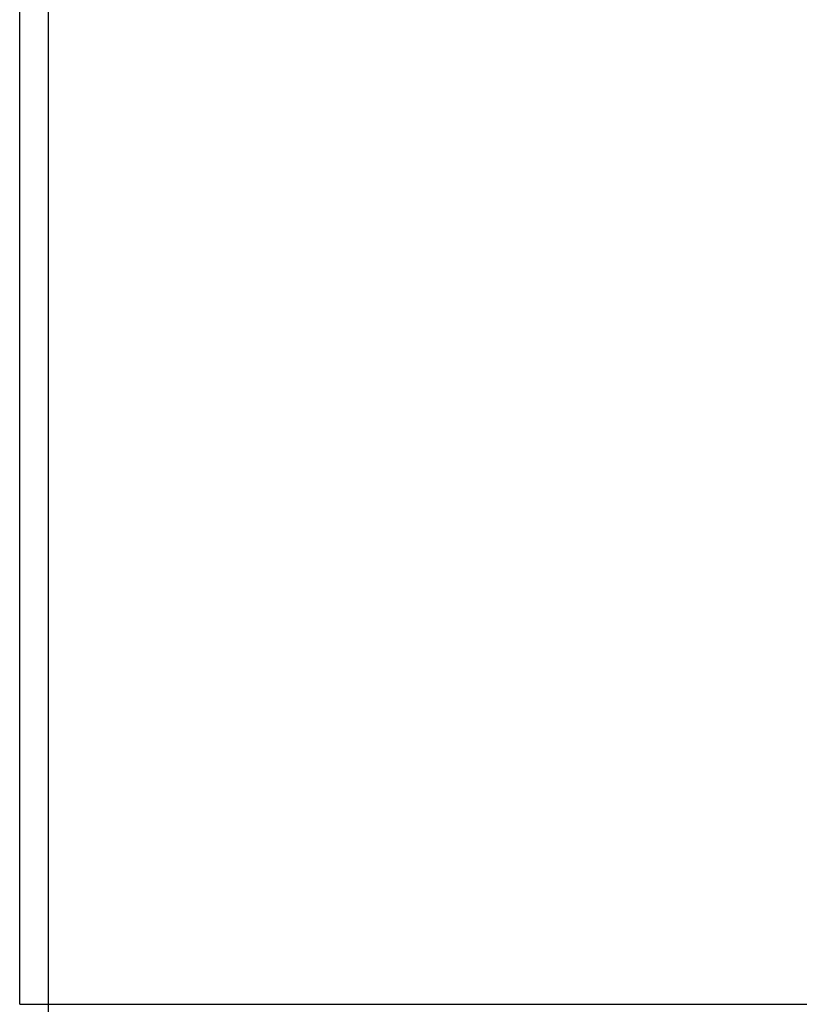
# Model space of a CAD drawing. Header units: millimetres. Extents: x 0 to 465, y 0 to 320.
# Tile 27 of 66: x 228 to 238, y 153 to 165. Entities that reach past the tile are written whole.
import ezdxf

# ---------------------------------------------------------------- set-up
doc = ezdxf.new("R2010")
doc.units = ezdxf.units.MM

msp = doc.modelspace()

# ---------------------------------------------------------------- linework, layer by layer
at = {"color": 7, "linetype": 'Continuous', "lineweight": 25}
for p, q in [((227.9208, 152.7924), (227.9208, 275.1964)), ((228.2931, 152.7924), (228.2931, 275.1964)), ((227.9208, 152.7924), (228.2931, 152.7924)), ((228.2931, 152.4648), (228.2931, 152.7924)), ((228.2931, 152.7924), (410.7078, 152.7924))]:
    msp.add_line(p, q, dxfattribs=at)

doc.saveas('drawing.dxf')
